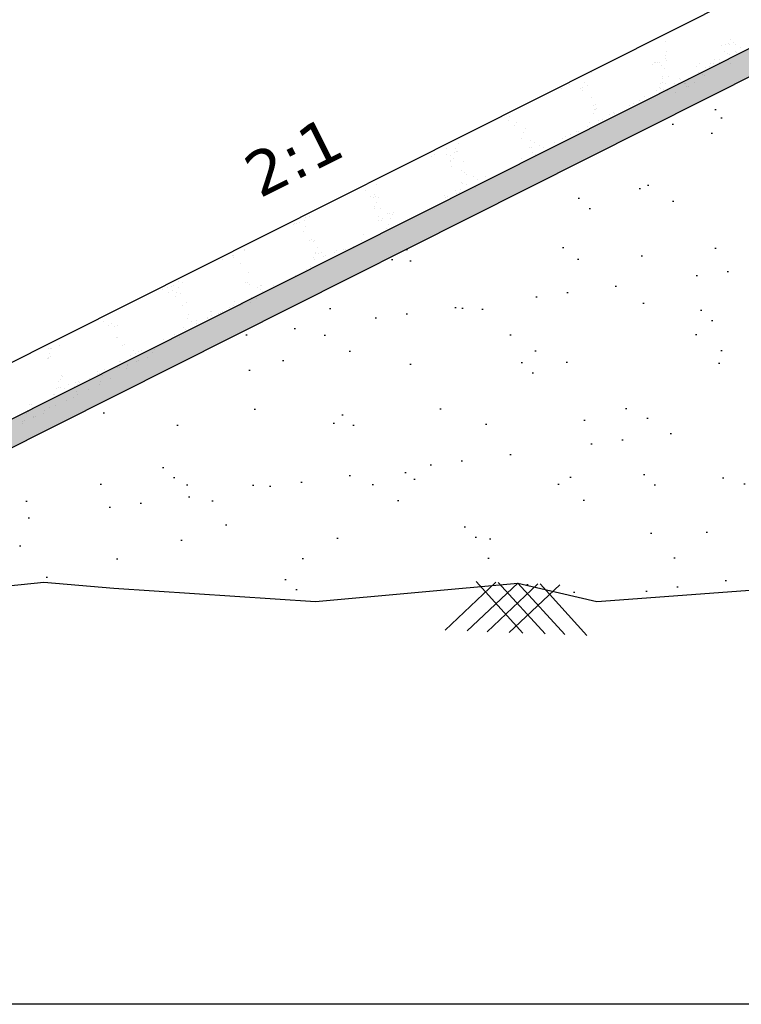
# Model space of a CAD drawing. Header units: feet. Extents: x -7746059455 to -3872100920, y -13315170765 to -6657279710.
# Tile 16 of 34: x -3872834827 to -3872830649, y -6657357375 to -6657351673. Entities that reach past the tile are written whole.
import ezdxf

# ---------------------------------------------------------------- set-up
doc = ezdxf.new("R2010")
doc.units = ezdxf.units.FT
doc.header["$MEASUREMENT"] = 0
doc.layers.add('CHNGE', color=7, linetype='Continuous')
doc.layers.add('TEX', color=6, linetype='Continuous')
doc.styles.get("Standard").update_dxf_attribs({"font": 'verdana.ttf', "height": 264})

msp = doc.modelspace()

# ---------------------------------------------------------------- hatches: boundary and pattern name
at = {"layer": 'TEX', "ltscale": 20}
h = msp.add_hatch(dxfattribs=at)
h.set_pattern_fill('AR-SAND', scale=86.328285, style=0)
h.set_pattern_definition([(37.5, (-3870558680.03, -6673011331.45), (-5.4381086, 166.3393916), [0, -131.2189933, 0, -146.7580846, 0, -140.2834632]), (7.5, (-3870558680.03, -6673011331.45), (152.781788, 243.63103), [0, -70.7891938, 0, -118.2697505, 0, -45.3223497]), (327.5, (-3870558786.22, -6673011331.45), (268.8385264, 0.4885364), [0, -43.1641425, 0, -155.3909131, 0, -202.8714699]), (317.5, (-3870558786.22, -6673011331.45), (259.5137545, 75.7682264), [0, -21.5820713, 0, -101.8673764, 0, -116.5431848])])
h.paths.add_polyline_path([(-3872830327.326408, -6657351864.517204), (-3872829358.873712, -6657351835.463623), (-3872829358.873712, -6657351688.639517), (-3872830364.210029, -6657351718.799603), (-3872836997.262257, -6657355053.436717), (-3872836734.230887, -6657355085.462965)])
h = msp.add_hatch(dxfattribs=at)
h.set_pattern_fill('AR-SAND', scale=345.31314, style=0)
h.set_pattern_definition([(37.5, (-3870558680.03, -6673011331.45), (-21.752434, 665.357566), [0, -524.875973, 0, -587.032338, 0, -561.133853]), (7.5, (-3870558680, -6673011331.45), (611.12715, 974.52412), [0, -283.156775, 0, -473.079002, 0, -181.289399]), (327.5, (-3870559104.77, -6673011331.45), (1075.354106, 1.954146), [0, -172.65657, 0, -621.563652, 0, -811.48588]), (317.5, (-3870559104.8, -6673011331.4), (1038.05502, 303.072905), [0, -86.328285, 0, -407.469506, 0, -466.17274])])
h.paths.add_polyline_path([(-3872824498.814663, -6657354898.743917), (-3872824385.25657, -6657354910.951689), (-3872824306.515622, -6657354950.25994), (-3872823282.007545, -6657354907.103204), (-3872822216.241802, -6657354949.112378), (-3872822190.409175, -6657354925.510579), (-3872822170.662745, -6657354950.908961), (-3872821493.175361, -6657354977.613408), (-3872821299.174497, -6657354919.505221), (-3872821185.983276, -6657354943.571839), (-3872819855.26277, -6657355042.032522), (-3872819399.259406, -6657354935.860192), (-3872818227.802453, -6657355042.032522), (-3872817225.293605, -6657354976.144743), (-3872817217.284581, -6657354968.827351), (-3872817212.261456, -6657354975.288233), (-3872817058.697886, -6657354965.195589), (-3872816653.596869, -6657354930.328215), (-3872815604.426358, -6657355037.436523), (-3872821915.799633, -6657351864.517204), (-3872822884.25233, -6657351835.463623), (-3872822884.25233, -6657351805.050649), (-3872826121.56302, -6657351707.931326), (-3872829358.873712, -6657351805.050649), (-3872829358.873712, -6657351835.463623), (-3872830327.326408, -6657351864.517204), (-3872836734.230887, -6657355085.462965), (-3872836494.162204, -6657355114.693317), (-3872834688.229207, -6657354930.328215), (-3872834283.128193, -6657354965.195589), (-3872833114.023623, -6657355042.032522), (-3872831942.56667, -6657354935.860192), (-3872831486.563307, -6657355042.032522), (-3872830155.842799, -6657354943.571839), (-3872830042.651579, -6657354919.505221), (-3872829848.650716, -6657354977.613408), (-3872829661.849523, -6657354970.250287), (-3872829651.468437, -6657354960.765678), (-3872829644.622391, -6657354969.571247), (-3872828059.818532, -6657354907.103204), (-3872827035.310455, -6657354950.25994), (-3872826956.569507, -6657354910.951689), (-3872826843.011413, -6657354898.743917), (-3872825670.913038, -6657354945.460629)])
h.paths.add_polyline_path([(-3872827517.237516, -6657353928.837563), (-3872824362.178326, -6657353928.837563), (-3872824362.178326, -6657354190.561025), (-3872827517.237516, -6657354190.561025)], flags=24)
h.paths.add_polyline_path([(-3872827973.515125, -6657351922.006094), (-3872823454.630858, -6657351922.006094), (-3872823454.630858, -6657352223.439322), (-3872827973.515125, -6657352223.439322)], flags=24)
h.paths.add_polyline_path([(-3872827962.383219, -6657352231.585188), (-3872823669.931758, -6657352231.585188), (-3872823669.931758, -6657352537.375287), (-3872827962.383219, -6657352537.375287)], flags=24)
h.paths.add_polyline_path([(-3872827973.515125, -6657352646.631598), (-3872823765.960402, -6657352646.631598), (-3872823765.960402, -6657352948.064823), (-3872827973.515125, -6657352948.064823)], flags=24)
h.paths.add_polyline_path([(-3872827973.515125, -6657353022.971245), (-3872823641.851823, -6657353022.971245), (-3872823641.851823, -6657353285.939523), (-3872827973.515125, -6657353285.939523)], flags=24)

# ---------------------------------------------------------------- linework, layer by layer
at = {"layer": 'CHNGE', "color": 0}
for p, q in [((-3872831090.444499, -6657351799.487798), (-3872831090.444499, -6657351799.487798)), ((-3872831088.197857, -6657351880.330969), (-3872831088.197857, -6657351880.330969)), ((-3872831085.669561, -6657351897.290111), (-3872831085.669561, -6657351897.290111)), ((-3872831080.999519, -6657351855.29178), (-3872831080.999519, -6657351855.29178)), ((-3872831164.967287, -6657351931.694428), (-3872831164.967287, -6657351931.694428)), ((-3872831153.954684, -6657351919.960746), (-3872831153.954684, -6657351919.960746)), ((-3872831146.017711, -6657351921.364894), (-3872831146.017711, -6657351921.364894)), ((-3872831133.64505, -6657351922.408092), (-3872831133.64505, -6657351922.408092)), ((-3872831123.417352, -6657351918.967072), (-3872831123.417352, -6657351918.967072)), ((-3872831113.459697, -6657351935.626576), (-3872831113.459697, -6657351935.626576)), ((-3872831093.77087, -6657351955.239468), (-3872831093.77087, -6657351955.239468)), ((-3872831083.667315, -6657351910.227864), (-3872831083.667315, -6657351910.227864)), ((-3872831517.137371, -6657351980.358515), (-3872831517.137371, -6657351980.358515)), ((-3872831103.65433, -6657352000.499227), (-3872831103.65433, -6657352000.499227)), ((-3872831103.352003, -6657352011.887913), (-3872831103.352003, -6657352011.887913)), ((-3872831069.618411, -6657352002.275768), (-3872831069.618411, -6657352002.275768)), ((-3872831005.524925, -6657352011.071472), (-3872831005.524925, -6657352011.071472)), ((-3872831689.435748, -6657352071.585703), (-3872831689.435748, -6657352071.585703)), ((-3872831643.934013, -6657352046.626678), (-3872831643.934013, -6657352046.626678)), ((-3872831578.345372, -6657352072.023764), (-3872831578.345372, -6657352072.023764)), ((-3872831568.679893, -6657352067.135034), (-3872831568.679893, -6657352067.135034)), ((-3872831555.762395, -6657352034.181802), (-3872831555.762395, -6657352034.181802)), ((-3872831541.733735, -6657352054.580782), (-3872831541.733735, -6657352054.580782)), ((-3872831124.53985, -6657352065.939258), (-3872831124.53985, -6657352065.939258)), ((-3872831118.253674, -6657352071.213329), (-3872831118.253674, -6657352071.213329)), ((-3872831116.269501, -6657352044.841148), (-3872831116.269501, -6657352044.841148)), ((-3872831104.696962, -6657352034.629175), (-3872831104.696962, -6657352034.629175)), ((-3872831087.889258, -6657352042.7719), (-3872831087.889258, -6657352042.7719)), ((-3872831038.31672, -6657352040.510673), (-3872831038.31672, -6657352040.510673)), ((-3872831015.656409, -6657352040.31292), (-3872831015.656409, -6657352040.31292)), ((-3872831013.829937, -6657352047.914221), (-3872831013.829937, -6657352047.914221)), ((-3872830998.516707, -6657352019.277043), (-3872830998.516707, -6657352019.277043)), ((-3872830980.263159, -6657352040.004048), (-3872830980.263159, -6657352040.004048)), ((-3872831569.811075, -6657352084.447057), (-3872831569.811075, -6657352084.447057)), ((-3872831517.429451, -6657352123.823757), (-3872831517.429451, -6657352123.823757)), ((-3872831207.316693, -6657352119.762136), (-3872831207.316693, -6657352119.762136)), ((-3872831139.605245, -6657352081.107508), (-3872831139.605245, -6657352081.107508)), ((-3872831098.844523, -6657352079.795669), (-3872831098.844523, -6657352079.795669)), ((-3872831077.055461, -6657352085.1569), (-3872831077.055461, -6657352085.1569)), ((-3872831027.937533, -6657352092.192289), (-3872831027.937533, -6657352092.192289)), ((-3872831504.395412, -6657352169.10434), (-3872831504.395412, -6657352169.10434)), ((-3872831494.167713, -6657352165.663316), (-3872831494.167713, -6657352165.663316)), ((-3872831485.88277, -6657352187.140093), (-3872831485.88277, -6657352187.140093)), ((-3872831294.484754, -6657352167.277996), (-3872831294.484754, -6657352167.277996)), ((-3872831275.535176, -6657352156.948462), (-3872831275.535176, -6657352156.948462)), ((-3872831239.493723, -6657352138.175463), (-3872831239.493723, -6657352138.175463)), ((-3872831991.675448, -6657352235.407435), (-3872831991.675448, -6657352235.407435)), ((-3872831507.234255, -6657352213.987943), (-3872831507.234255, -6657352213.987943)), ((-3872831498.963907, -6657352192.889833), (-3872831498.963907, -6657352192.889833)), ((-3872831495.020122, -6657352194.099685), (-3872831495.020122, -6657352194.099685)), ((-3872831411.75983, -6657352224.960472), (-3872831411.75983, -6657352224.960472)), ((-3872831386.4784, -6657352209.537275), (-3872831386.4784, -6657352209.537275)), ((-3872831383.547773, -6657352215.826804), (-3872831383.547773, -6657352215.826804)), ((-3872831999.945798, -6657352256.505542), (-3872831999.945798, -6657352256.505542)), ((-3872831962.414382, -6657352283.896438), (-3872831962.414382, -6657352283.896438)), ((-3872831952.039514, -6657352271.087923), (-3872831952.039514, -6657352271.087923)), ((-3872831900.821001, -6657352302.478375), (-3872831900.821001, -6657352302.478375)), ((-3872831538.556474, -6657352291.228635), (-3872831538.556474, -6657352291.228635)), ((-3872831528.815929, -6657352269.043961), (-3872831528.815929, -6657352269.043961)), ((-3872831475.400058, -6657352256.494078), (-3872831475.400058, -6657352256.494078)), ((-3872831451.766257, -6657352253.013126), (-3872831451.766257, -6657352253.013126)), ((-3872831909.041964, -6657352328.208999), (-3872831909.041964, -6657352328.208999)), ((-3872831666.514279, -6657352349.814511), (-3872831666.514279, -6657352349.814511)), ((-3872831637.454066, -6657352335.831218), (-3872831637.454066, -6657352335.831218)), ((-3872831602.874047, -6657352318.280905), (-3872831602.874047, -6657352318.280905)), ((-3872831589.179332, -6657352319.589589), (-3872831589.179332, -6657352319.589589)), ((-3872832358.130409, -6657352417.112326), (-3872832358.130409, -6657352417.112326)), ((-3872832289.268003, -6657352387.374037), (-3872832289.268003, -6657352387.374037)), ((-3872831921.959463, -6657352361.162236), (-3872831921.959463, -6657352361.162236)), ((-3872831875.145777, -6657352415.800582), (-3872831875.145777, -6657352415.800582)), ((-3872831868.111207, -6657352373.780954), (-3872831868.111207, -6657352373.780954)), ((-3872831864.918079, -6657352412.35956), (-3872831864.918079, -6657352412.35956)), ((-3872831847.482284, -6657352386.229015), (-3872831847.482284, -6657352386.229015)), ((-3872831817.744306, -6657352398.907782), (-3872831817.744306, -6657352398.907782)), ((-3872831793.988266, -6657352411.601336), (-3872831793.988266, -6657352411.601336)), ((-3872831729.670691, -6657352384.549065), (-3872831729.670691, -6657352384.549065)), ((-3872831684.070955, -6657352361.503877), (-3872831684.070955, -6657352361.503877)), ((-3872832445.298469, -6657352464.628182), (-3872832445.298469, -6657352464.628182)), ((-3872832426.348891, -6657352454.298648), (-3872832426.348891, -6657352454.298648)), ((-3872832355.749023, -6657352455.535066), (-3872832355.749023, -6657352455.535066)), ((-3872832334.267951, -6657352457.728786), (-3872832334.267951, -6657352457.728786)), ((-3872832310.45585, -6657352441.425379), (-3872832310.45585, -6657352441.425379)), ((-3872832302.1855, -6657352420.327269), (-3872832302.1855, -6657352420.327269)), ((-3872832300.519451, -6657352436.953543), (-3872832300.519451, -6657352436.953543)), ((-3872832290.291752, -6657352433.512521), (-3872832290.291752, -6657352433.512521)), ((-3872831857.628495, -6657352443.134937), (-3872831857.628495, -6657352443.134937)), ((-3872831839.325981, -6657352453.963798), (-3872831839.325981, -6657352453.963798)), ((-3872832333.82612, -6657352486.355302), (-3872832333.82612, -6657352486.355302)), ((-3872832332.037522, -6657352496.481398), (-3872832332.037522, -6657352496.481398)), ((-3872832324.462584, -6657352522.601435), (-3872832324.462584, -6657352522.601435)), ((-3872832314.876544, -6657352476.025764), (-3872832314.876544, -6657352476.025764)), ((-3872832260.145011, -6657352495.549171), (-3872832260.145011, -6657352495.549171)), ((-3872831920.784912, -6657352477.869498), (-3872831920.784912, -6657352477.869498)), ((-3872832729.504366, -6657352579.542015), (-3872832729.504366, -6657352579.542015)), ((-3872832710.554787, -6657352569.212482), (-3872832710.554787, -6657352569.212482)), ((-3872832271.571362, -6657352549.17462), (-3872832271.571362, -6657352549.17462)), ((-3872832250.339647, -6657352560.421816), (-3872832250.339647, -6657352560.421816)), ((-3872832240.739863, -6657352567.18018), (-3872832240.739863, -6657352567.18018)), ((-3872832199.944444, -6657352578.358347), (-3872832199.944444, -6657352578.358347)), ((-3872832128.254358, -6657352583.827619), (-3872832128.254358, -6657352583.827619)), ((-3872832818.567386, -6657352628.090822), (-3872832818.567386, -6657352628.090822)), ((-3872832761.314793, -6657352628.484261), (-3872832761.314793, -6657352628.484261)), ((-3872832268.162928, -6657352615.544669), (-3872832268.162928, -6657352615.544669)), ((-3872832262.321535, -6657352622.236194), (-3872832262.321535, -6657352622.236194)), ((-3872832239.856936, -6657352629.775805), (-3872832239.856936, -6657352629.775805)), ((-3872832187.393707, -6657352642.814177), (-3872832187.393707, -6657352642.814177)), ((-3872832176.216705, -6657352598.242201), (-3872832176.216705, -6657352598.242201)), ((-3872832824.471205, -6657352663.218818), (-3872832824.471205, -6657352663.218818)), ((-3872832794.263099, -6657352697.3338), (-3872832794.263099, -6657352697.3338)), ((-3872832779.24463, -6657352702.498956), (-3872832779.24463, -6657352702.498956)), ((-3872832775.31352, -6657352687.004264), (-3872832775.31352, -6657352687.004264)), ((-3872832769.016931, -6657352699.05793), (-3872832769.016931, -6657352699.05793)), ((-3872832750.522388, -6657352700.250403), (-3872832750.522388, -6657352700.250403)), ((-3872832750.348265, -6657352701.039201), (-3872832750.348265, -6657352701.039201)), ((-3872832367.330925, -6657352691.562631), (-3872832367.330925, -6657352691.562631)), ((-3872832359.628145, -6657352700.760999), (-3872832359.628145, -6657352700.760999)), ((-3872832349.400448, -6657352697.319979), (-3872832349.400448, -6657352697.319979)), ((-3872832303.013349, -6657352664.510362), (-3872832303.013349, -6657352664.510362)), ((-3872832301.125712, -6657352681.07835), (-3872832301.125712, -6657352681.07835)), ((-3872832283.509383, -6657352676.287542), (-3872832283.509383, -6657352676.287542)), ((-3872832275.239034, -6657352655.189432), (-3872832275.239034, -6657352655.189432)), ((-3872832245.896141, -6657352662.49683), (-3872832245.896141, -6657352662.49683)), ((-3872832235.668443, -6657352659.055804), (-3872832235.668443, -6657352659.055804)), ((-3872832771.710236, -6657352754.301748), (-3872832771.710236, -6657352754.301748)), ((-3872832763.439884, -6657352733.203639), (-3872832763.439884, -6657352733.203639)), ((-3872833151.936272, -6657352813.466789), (-3872833151.936272, -6657352813.466789)), ((-3872833143.665924, -6657352792.368678), (-3872833143.665924, -6657352792.368678)), ((-3872832771.853772, -6657352767.609728), (-3872832771.853772, -6657352767.609728)), ((-3872832750.296543, -6657352814.720036), (-3872832750.296543, -6657352814.720036)), ((-3872832740.5429, -6657352765.91185), (-3872832740.5429, -6657352765.91185)), ((-3872832695.066973, -6657352796.138511), (-3872832695.066973, -6657352796.138511)), ((-3872832684.839275, -6657352792.697489), (-3872832684.839275, -6657352792.697489)), ((-3872832666.419959, -6657352803.732233), (-3872832666.419959, -6657352803.732233)), ((-3872832660.381423, -6657352789.336846), (-3872832660.381423, -6657352789.336846)), ((-3872833239.248029, -6657352857.406477), (-3872833239.248029, -6657352857.406477)), ((-3872833234.172652, -6657352855.55564), (-3872833234.172652, -6657352855.55564)), ((-3872833223.944952, -6657352852.114618), (-3872833223.944952, -6657352852.114618)), ((-3872833206.699644, -6657352849.85968), (-3872833206.699644, -6657352849.85968)), ((-3872833175.670219, -6657352835.872991), (-3872833175.670219, -6657352835.872991)), ((-3872833173.517944, -6657352868.522801), (-3872833173.517944, -6657352868.522801)), ((-3872833171.029549, -6657352820.220156), (-3872833171.029549, -6657352820.220156)), ((-3872832747.549484, -6657352836.852701), (-3872832747.549484, -6657352836.852701)), ((-3872832730.06019, -6657352835.265837), (-3872832730.06019, -6657352835.265837)), ((-3872832728.599905, -6657352826.523168), (-3872832728.599905, -6657352826.523168)), ((-3872832693.723898, -6657352858.958439), (-3872832693.723898, -6657352858.958439)), ((-3872832680.806402, -6657352826.005205), (-3872832680.806402, -6657352826.005205)), ((-3872833186.435441, -6657352901.476037), (-3872833186.435441, -6657352901.476037)), ((-3872832836.061426, -6657352918.465126), (-3872832836.061426, -6657352918.465126)), ((-3872832701.994248, -6657352880.056547), (-3872832701.994248, -6657352880.056547)), ((-3872833149.994995, -6657352949.1952), (-3872833149.994995, -6657352949.1952)), ((-3872833139.767295, -6657352945.754175), (-3872833139.767295, -6657352945.754175)), ((-3872833124.315933, -6657352959.739058), (-3872833124.315933, -6657352959.739058)), ((-3872833122.771338, -6657352952.552715), (-3872833122.771338, -6657352952.552715)), ((-3872832893.582897, -6657352984.887936), (-3872832893.582897, -6657352984.887936)), ((-3872832848.978927, -6657352951.418362), (-3872832848.978927, -6657352951.418362)), ((-3872832847.051466, -6657352966.406651), (-3872832847.051466, -6657352966.406651)), ((-3872833596.5135, -6657353036.7952), (-3872833596.5135, -6657353036.7952)), ((-3872833588.928081, -6657353036.500546), (-3872833588.928081, -6657353036.500546)), ((-3872833525.771669, -6657353001.76599), (-3872833525.771669, -6657353001.76599)), ((-3872833523.491709, -6657353012.349486), (-3872833523.491709, -6657353012.349486)), ((-3872833116.719456, -6657353027.230838), (-3872833116.719456, -6657353027.230838)), ((-3872833112.288629, -6657353021.906701), (-3872833112.288629, -6657353021.906701)), ((-3872833103.80196, -6657352994.277604), (-3872833103.80196, -6657352994.277604)), ((-3872833100.011645, -6657353028.982034), (-3872833100.011645, -6657353028.982034)), ((-3872833081.062069, -6657353018.6525), (-3872833081.062069, -6657353018.6525)), ((-3872833065.817334, -6657353042.834755), (-3872833065.817334, -6657353042.834755)), ((-3872833055.589638, -6657353039.393735), (-3872833055.589638, -6657353039.393735)), ((-3872833007.314902, -6657353023.152107), (-3872833007.314902, -6657353023.152107)), ((-3872833004.233951, -6657353043.878276), (-3872833004.233951, -6657353043.878276)), ((-3872832991.316453, -6657353010.925044), (-3872832991.316453, -6657353010.925044)), ((-3872832974.525457, -6657353028.193476), (-3872832974.525457, -6657353028.193476)), ((-3872832952.08533, -6657353004.570586), (-3872832952.08533, -6657353004.570586)), ((-3872832941.857633, -6657353001.12956), (-3872832941.857633, -6657353001.12956)), ((-3872833653.245657, -6657353063.552813), (-3872833653.245657, -6657353063.552813)), ((-3872833591.710191, -6657353049.53581), (-3872833591.710191, -6657353049.53581)), ((-3872833546.420583, -6657353082.569235), (-3872833546.420583, -6657353082.569235)), ((-3872833124.989807, -6657353048.328947), (-3872833124.989807, -6657353048.328947)), ((-3872833121.046907, -6657353061.416278), (-3872833121.046907, -6657353061.416278)), ((-3872833101.322101, -6657353094.461637), (-3872833101.322101, -6657353094.461637)), ((-3872833038.165687, -6657353059.727079), (-3872833038.165687, -6657353059.727079)), ((-3872833504.999775, -6657353139.193579), (-3872833504.999775, -6657353139.193579)), ((-3872833229.279905, -6657353153.047514), (-3872833229.279905, -6657353153.047514)), ((-3872833165.639677, -6657353121.513908), (-3872833165.639677, -6657353121.513908)), ((-3872833146.571476, -6657353103.384962), (-3872833146.571476, -6657353103.384962)), ((-3872833935.891333, -6657353213.603376), (-3872833935.891333, -6657353213.603376)), ((-3872833908.000108, -6657353188.406851), (-3872833908.000108, -6657353188.406851)), ((-3872833887.616598, -6657353197.361752), (-3872833887.616598, -6657353197.361752)), ((-3872833520.745358, -6657353195.891443), (-3872833520.745358, -6657353195.891443)), ((-3872833510.517659, -6657353192.450423), (-3872833510.517659, -6657353192.450423)), ((-3872833494.517066, -6657353208.547562), (-3872833494.517066, -6657353208.547562)), ((-3872833433.52423, -6657353210.781829), (-3872833433.52423, -6657353210.781829)), ((-3872833427.229507, -6657353212.150677), (-3872833427.229507, -6657353212.150677)), ((-3872833356.753893, -6657353214.834342), (-3872833356.753893, -6657353214.834342)), ((-3872833301.826504, -6657353195.84488), (-3872833301.826504, -6657353195.84488)), ((-3872834001.348602, -6657353235.625922), (-3872834001.348602, -6657353235.625922)), ((-3872833971.156522, -6657353223.141409), (-3872833971.156522, -6657353223.141409)), ((-3872833963.121933, -6657353251.994673), (-3872833963.121933, -6657353251.994673)), ((-3872833946.119033, -6657353217.0444), (-3872833946.119033, -6657353217.0444)), ((-3872833944.172354, -6657353241.665136), (-3872833944.172354, -6657353241.665136)), ((-3872833919.941049, -6657353254.668275), (-3872833919.941049, -6657353254.668275)), ((-3872833907.023551, -6657353221.715037), (-3872833907.023551, -6657353221.715037)), ((-3872833897.033581, -6657353260.961791), (-3872833897.033581, -6657353260.961791)), ((-3872833452.473808, -6657353221.111364), (-3872833452.473808, -6657353221.111364)), ((-3872833435.499856, -6657353233.248786), (-3872833435.499856, -6657353233.248786)), ((-3872833420.394124, -6657353246.367945), (-3872833420.394124, -6657353246.367945)), ((-3872833928.211399, -6657353275.766379), (-3872833928.211399, -6657353275.766379)), ((-3872833887.228213, -6657353325.834447), (-3872833887.228213, -6657353325.834447)), ((-3872833861.941373, -6657353310.683959), (-3872833861.941373, -6657353310.683959)), ((-3872833590.754883, -6657353325.708706), (-3872833590.754883, -6657353325.708706)), ((-3872833582.484533, -6657353304.610595), (-3872833582.484533, -6657353304.610595)), ((-3872833550.299706, -6657353327.795173), (-3872833550.299706, -6657353327.795173)), ((-3872833540.072006, -6657353324.35415), (-3872833540.072006, -6657353324.35415)), ((-3872833491.79727, -6657353308.112523), (-3872833491.79727, -6657353308.112523)), ((-3872833483.550538, -6657353281.102503), (-3872833483.550538, -6657353281.102503)), ((-3872833457.081529, -6657353288.304801), (-3872833457.081529, -6657353288.304801)), ((-3872833850.225062, -6657353380.423074), (-3872833850.225062, -6657353380.423074)), ((-3872833724.82206, -6657353364.11728), (-3872833724.82206, -6657353364.11728)), ((-3872833719.261281, -6657353384.640868), (-3872833719.261281, -6657353384.640868)), ((-3872833717.76791, -6657353365.724836), (-3872833717.76791, -6657353365.724836)), ((-3872833674.66476, -6657353374.422934), (-3872833674.66476, -6657353374.422934)), ((-3872833664.03171, -6657353366.059343), (-3872833664.03171, -6657353366.059343)), ((-3872833653.804012, -6657353362.618322), (-3872833653.804012, -6657353362.618322)), ((-3872833611.508344, -6657353339.688379), (-3872833611.508344, -6657353339.688379)), ((-3872833605.529276, -6657353346.376693), (-3872833605.529276, -6657353346.376693)), ((-3872834342.936607, -6657353422.940673), (-3872834342.936607, -6657353422.940673)), ((-3872834315.584098, -6657353444.124003), (-3872834315.584098, -6657353444.124003)), ((-3872834296.634517, -6657353433.794466), (-3872834296.634517, -6657353433.794466)), ((-3872834258.36696, -6657353444.057998), (-3872834258.36696, -6657353444.057998)), ((-3872833858.495412, -6657353401.521183), (-3872833858.495412, -6657353401.521183)), ((-3872833832.993287, -6657353422.905036), (-3872833832.993287, -6657353422.905036)), ((-3872833804.93597, -6657353413.240693), (-3872833804.93597, -6657353413.240693)), ((-3872833802.622562, -6657353433.008805), (-3872833802.622562, -6657353433.008805)), ((-3872833746.009907, -6657353418.168623), (-3872833746.009907, -6657353418.168623)), ((-3872833738.982334, -6657353401.475204), (-3872833738.982334, -6657353401.475204)), ((-3872833737.739559, -6657353397.070515), (-3872833737.739559, -6657353397.070515)), ((-3872834279.26202, -6657353447.602654), (-3872834279.26202, -6657353447.602654)), ((-3872833930.096551, -6657353494.795637), (-3872833930.096551, -6657353494.795637)), ((-3872833892.994582, -6657353489.530433), (-3872833892.994582, -6657353489.530433)), ((-3872833880.077086, -6657353456.577198), (-3872833880.077086, -6657353456.577198)), ((-3872833865.778977, -6657353467.743364), (-3872833865.778977, -6657353467.743364)), ((-3872834269.456652, -6657353512.475307), (-3872834269.456652, -6657353512.475307)), ((-3872834260.303123, -6657353515.742235), (-3872834260.303123, -6657353515.742235)), ((-3872834232.691738, -6657353557.380204), (-3872834232.691738, -6657353557.380204)), ((-3872834222.464038, -6657353553.939183), (-3872834222.464038, -6657353553.939183)), ((-3872833993.736783, -6657353526.329243), (-3872833993.736783, -6657353526.329243)), ((-3872833901.264932, -6657353510.628541), (-3872833901.264932, -6657353510.628541)), ((-3872834658.065413, -6657353578.533158), (-3872834658.065413, -6657353578.533158)), ((-3872834653.446659, -6657353607.860512), (-3872834653.446659, -6657353607.860512)), ((-3872834647.837713, -6657353575.092139), (-3872834647.837713, -6657353575.092139)), ((-3872834640.529159, -6657353574.907273), (-3872834640.529159, -6657353574.907273)), ((-3872834599.562979, -6657353558.850511), (-3872834599.562979, -6657353558.850511)), ((-3872834169.005466, -6657353586.441021), (-3872834169.005466, -6657353586.441021)), ((-3872834157.398134, -6657353605.370024), (-3872834157.398134, -6657353605.370024)), ((-3872834138.448554, -6657353595.040493), (-3872834138.448554, -6657353595.040493)), ((-3872834121.210771, -6657353588.116071), (-3872834121.210771, -6657353588.116071)), ((-3872834056.519958, -6657353603.088462), (-3872834056.519958, -6657353603.088462)), ((-3872834048.249609, -6657353581.990355), (-3872834048.249609, -6657353581.990355)), ((-3872834668.046256, -6657353636.253333), (-3872834668.046256, -6657353636.253333)), ((-3872834661.717007, -6657353628.958617), (-3872834661.717007, -6657353628.958617)), ((-3872834661.490457, -6657353634.243522), (-3872834661.490457, -6657353634.243522)), ((-3872834649.096679, -6657353625.923799), (-3872834649.096679, -6657353625.923799)), ((-3872834248.007416, -6657353654.38423), (-3872834248.007416, -6657353654.38423)), ((-3872834246.461152, -6657353653.918835), (-3872834246.461152, -6657353653.918835)), ((-3872834203.743652, -6657353669.601282), (-3872834203.743652, -6657353669.601282)), ((-3872834190.587137, -6657353641.497039), (-3872834190.587137, -6657353641.497039)), ((-3872834184.851002, -6657353619.649673), (-3872834184.851002, -6657353619.649673)), ((-3872834148.51408, -6657353651.019758), (-3872834148.51408, -6657353651.019758)), ((-3872834138.286382, -6657353647.578736), (-3872834138.286382, -6657353647.578736)), ((-3872834090.011645, -6657353631.337112), (-3872834090.011645, -6657353631.337112)), ((-3872834375.97809, -6657353727.548103), (-3872834375.97809, -6657353727.548103)), ((-3872834375.96522, -6657353712.970104), (-3872834375.96522, -6657353712.970104)), ((-3872834365.750394, -6657353724.10708), (-3872834365.750394, -6657353724.10708)), ((-3872834333.629213, -6657353701.434692), (-3872834333.629213, -6657353701.434692)), ((-3872834317.475658, -6657353707.865456), (-3872834317.475658, -6657353707.865456)), ((-3872834262.246086, -6657353689.283934), (-3872834262.246086, -6657353689.283934)), ((-3872834252.018387, -6657353685.842909), (-3872834252.018387, -6657353685.842909)), ((-3872834211.774984, -6657353695.548384), (-3872834211.774984, -6657353695.548384)), ((-3872834203.504634, -6657353674.450272), (-3872834203.504634, -6657353674.450272)), ((-3872834602.383062, -6657353765.442704), (-3872834602.383062, -6657353765.442704)), ((-3872834592.00102, -6657353754.713419), (-3872834592.00102, -6657353754.713419)), ((-3872834583.73067, -6657353733.615312), (-3872834583.73067, -6657353733.615312)), ((-3872834577.56215, -6657353736.936547), (-3872834577.56215, -6657353736.936547)), ((-3872834544.939669, -6657353784.393798), (-3872834544.939669, -6657353784.393798)), ((-3872834503.439211, -6657353774.756929), (-3872834503.439211, -6657353774.756929)), ((-3872834489.710094, -6657353765.812279), (-3872834489.710094, -6657353765.812279)), ((-3872834479.515513, -6657353771.36086), (-3872834479.515513, -6657353771.36086)), ((-3872834422.692234, -6657353749.983497), (-3872834422.692234, -6657353749.983497)), ((-3872834364.998694, -6657353785.525043), (-3872834364.998694, -6657353785.525043)), ((-3872834358.759659, -6657353766.910191), (-3872834358.759659, -6657353766.910191)), ((-3872834345.842162, -6657353733.956957), (-3872834345.842162, -6657353733.956957)), ((-3872834301.84228, -6657353750.790483), (-3872834301.84228, -6657353750.790483)), ((-3872834630.235854, -6657353841.02509), (-3872834630.235854, -6657353841.02509)), ((-3872834626.50019, -6657353842.722668), (-3872834626.50019, -6657353842.722668)), ((-3872834613.582693, -6657353809.769434), (-3872834613.582693, -6657353809.769434)), ((-3872834603.442102, -6657353804.076447), (-3872834603.442102, -6657353804.076447)), ((-3872834593.214404, -6657353800.635422), (-3872834593.214404, -6657353800.635422)), ((-3872834567.07944, -6657353806.290537), (-3872834567.07944, -6657353806.290537)), ((-3872834509.860295, -6657353797.499358), (-3872834509.860295, -6657353797.499358)), ((-3872834501.097187, -6657353826.416875), (-3872834501.097187, -6657353826.416875)), ((-3872834490.910716, -6657353787.16982), (-3872834490.910716, -6657353787.16982)), ((-3872834429.316269, -6657353812.577314), (-3872834429.316269, -6657353812.577314)), ((-3872834758.193659, -6657353899.610969), (-3872834758.193659, -6657353899.610969)), ((-3872834667.141798, -6657353883.234487), (-3872834667.141798, -6657353883.234487)), ((-3872834634.770542, -6657353863.82078), (-3872834634.770542, -6657353863.82078)), ((-3872834598.923315, -6657353846.048164), (-3872834598.923315, -6657353846.048164)), ((-3872834556.112913, -6657353878.845473), (-3872834556.112913, -6657353878.845473)), ((-3872834514.014686, -6657353859.370109), (-3872834514.014686, -6657353859.370109)), ((-3872834492.956499, -6657353844.110919), (-3872834492.956499, -6657353844.110919)), ((-3872834790.025567, -6657353956.280699), (-3872834790.025567, -6657353956.280699)), ((-3872834781.755218, -6657353935.18259), (-3872834781.755218, -6657353935.18259)), ((-3872834775.154396, -6657353942.112829), (-3872834775.154396, -6657353942.112829)), ((-3872834768.83772, -6657353902.229354), (-3872834768.83772, -6657353902.229354)), ((-3872834688.22602, -6657353954.561697), (-3872834688.22602, -6657353954.561697)), ((-3872834684.07072, -6657353937.43135), (-3872834684.07072, -6657353937.43135)), ((-3872834656.352212, -6657353918.876793), (-3872834656.352212, -6657353918.876793)), ((-3872834620.43049, -6657353905.897747), (-3872834620.43049, -6657353905.897747)), ((-3872834811.60724, -6657354011.336714), (-3872834811.60724, -6657354011.336714)), ((-3872834811.544708, -6657353999.218179), (-3872834811.544708, -6657353999.218179)), ((-3872834801.958026, -6657353992.825872), (-3872834801.958026, -6657353992.825872)), ((-3872834747.227132, -6657353972.165907), (-3872834747.227132, -6657353972.165907)), ((-3872834746.728455, -6657353974.244348), (-3872834746.728455, -6657353974.244348)), ((-3872834736.500755, -6657353970.803329), (-3872834736.500755, -6657353970.803329)), ((-3872832363.864845, -6657355207.658628), (-3872832070.427891, -6657354931.001475)), ((-3872832236.003625, -6657355212.517354), (-3872831942.56667, -6657354935.8602)), ((-3872831913.467001, -6657355224.773745), (-3872832185.062108, -6657354926.645375)), ((-3872832121.369409, -6657355216.873453), (-3872831827.932452, -6657354940.216305)), ((-3872831785.605784, -6657355229.632473), (-3872832057.20089, -6657354931.504098)), ((-3872831993.50819, -6657355221.73218), (-3872831700.071237, -6657354945.075028)), ((-3872831670.971567, -6657355233.988573), (-3872831942.56667, -6657354935.8602)), ((-3872831543.110349, -6657355238.847299), (-3872831814.705454, -6657354940.718926))]:
    msp.add_line(p, q, dxfattribs=at)
at = {"layer": 'TEX', "color": 7, "ltscale": 20}
for p, q in [((-3872837438.364198, -6657354946.671846), (-3872830437.977275, -6657351427.36441)), ((-3872836997.262257, -6657355053.436728), (-3872830336.395998, -6657351704.816654)), ((-3872830709.232933, -6657351789.992498), (-3872830709.232933, -6657351789.992498)), ((-3872830765.763988, -6657351823.291835), (-3872830765.763988, -6657351823.291835)), ((-3872830739.796409, -6657351816.292379), (-3872830739.796409, -6657351816.292379)), ((-3872830721.080865, -6657351810.150455), (-3872830721.080865, -6657351810.150455)), ((-3872830717.136094, -6657351816.094629), (-3872830717.136094, -6657351816.094629)), ((-3872830691.880848, -6657351806.019122), (-3872830691.880848, -6657351806.019122)), ((-3872830681.742846, -6657351815.785755), (-3872830681.742846, -6657351815.785755)), ((-3872830653.444458, -6657351835.630953), (-3872830653.444458, -6657351835.630953)), ((-3872836734.230887, -6657355085.462976), (-3872830327.326408, -6657351864.517215)), ((-3872830803.899742, -6657351901.410175), (-3872830803.899742, -6657351901.410175)), ((-3872830747.057632, -6657351854.401045), (-3872830747.057632, -6657351854.401045)), ((-3872830730.404377, -6657351868.128929), (-3872830730.404377, -6657351868.128929)), ((-3872830716.669983, -6657351872.873631), (-3872830716.669983, -6657351872.873631)), ((-3872830683.236493, -6657351854.460522), (-3872830683.236493, -6657351854.460522)), ((-3872830676.228276, -6657351862.666091), (-3872830676.228276, -6657351862.666091)), ((-3872830909.962695, -6657351944.973062), (-3872830909.962695, -6657351944.973062)), ((-3872830889.596096, -6657351928.406234), (-3872830889.596096, -6657351928.406234)), ((-3872830859.076527, -6657351949.792101), (-3872830859.076527, -6657351949.792101)), ((-3872830833.6372, -6657351941.772584), (-3872830833.6372, -6657351941.772584)), ((-3872830830.463472, -6657351927.890192), (-3872830830.463472, -6657351927.890192)), ((-3872830807.803159, -6657351927.692443), (-3872830807.803159, -6657351927.692443)), ((-3872830776.556093, -6657351923.184717), (-3872830776.556093, -6657351923.184717)), ((-3872830773.201037, -6657351906.172967), (-3872830773.201037, -6657351906.172967)), ((-3872830772.409911, -6657351927.383567), (-3872830772.409911, -6657351927.383567)), ((-3872830713.277287, -6657351926.867526), (-3872830713.277287, -6657351926.867526)), ((-3872830953.393777, -6657352012.314602), (-3872830953.393777, -6657352012.314602)), ((-3872830915.918638, -6657351996.801232), (-3872830915.918638, -6657351996.801232)), ((-3872830896.862722, -6657351979.015265), (-3872830896.862722, -6657351979.015265)), ((-3872830872.118323, -6657351989.283131), (-3872830872.118323, -6657351989.283131)), ((-3872830865.110105, -6657351997.488696), (-3872830865.110105, -6657351997.488696)), ((-3872830842.42327, -6657351963.519985), (-3872830842.42327, -6657351963.519985)), ((-3872830971.095422, -6657352045.183155), (-3872830971.095422, -6657352045.183155)), ((-3872830965.437922, -6657352058.007326), (-3872830965.437922, -6657352058.007326)), ((-3872830954.442165, -6657352058.911042), (-3872830954.442165, -6657352058.911042)), ((-3872830921.130536, -6657352039.488008), (-3872830921.130536, -6657352039.488008))]:
    msp.add_line(p, q, dxfattribs=at)
at = {"layer": 'TEX', "color": 0, "ltscale": 20}
msp.add_lwpolyline([(-3872783733.785247, -6657357374.704073), (-3872844550, -6657357374.704073), (-3872844550, -6657322720), (-3872783733.785247, -6657322720)], close=True, dxfattribs=at)
at = {"layer": 'TEX', "color": 7, "ltscale": 20}
msp.add_lwpolyline([(-3872837421.336372, -6657355099.922275), (-3872837051.777987, -6657355046.798985), (-3872836494.162204, -6657355114.693328), (-3872834688.229207, -6657354930.328226), (-3872834283.128193, -6657354965.195601), (-3872833114.023623, -6657355042.032534), (-3872831942.56667, -6657354935.8602), (-3872831486.563307, -6657355042.032534), (-3872830155.842799, -6657354943.571851), (-3872830042.651579, -6657354919.505235), (-3872829848.650716, -6657354977.613421), (-3872828059.818532, -6657354907.103215), (-3872827035.310455, -6657354950.259954), (-3872826956.569507, -6657354910.951696), (-3872826843.011413, -6657354898.743929), (-3872825670.913038, -6657354945.460642)], dxfattribs=at)

# ---------------------------------------------------------------- texts
at = {"layer": 'CHNGE', "color": 0, "insert": (-3872833554.361402, -6657352479.623571), "char_height": 257.9890176, "width": 729.45674318, "attachment_point": 1, "rotation": 26.690067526}
msp.add_mtext('2:1', dxfattribs=at)

doc.saveas('drawing.dxf')
